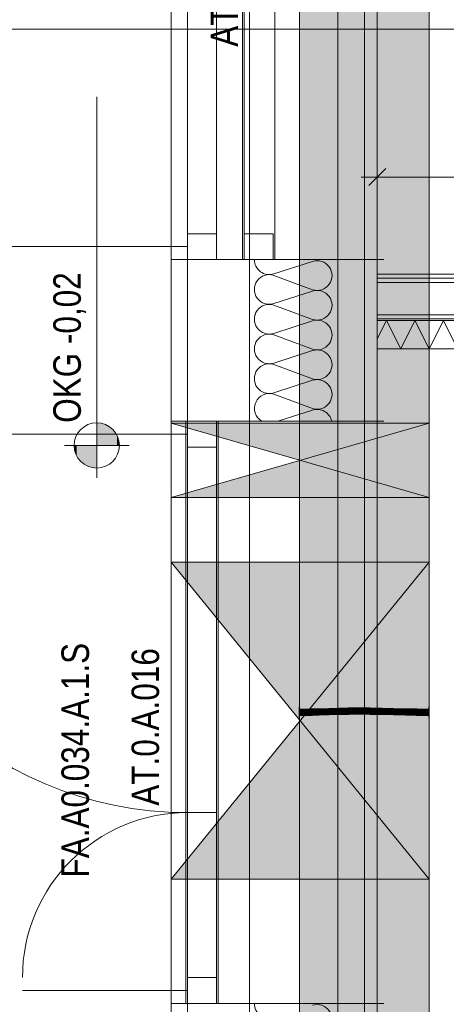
# Model space of a CAD drawing. Extents: x -500 to 300, y 62 to 1162.
# Tile 6 of 90: x -324 to -297, y 297 to 358. Entities that reach past the tile are written whole.
import ezdxf
from ezdxf.lldxf.tags import DXFTag

# ---------------------------------------------------------------- set-up
doc = ezdxf.new("R2010")
doc.units = 0
doc.layers.get('0').update_dxf_attribs({"lineweight": 13})
for name, color, linetype, lineweight, true_color in [('00 -Bauelemente -Dämmung innen', 7, 'Continuous', 9, 0xff7fe6), ('00 -Bauelemente -Gipskarton', 7, 'Continuous', 9, 0xff7fe6), ('00_Beschriftung UZ', 3, 'Continuous', 35, 0x00ff00), ('30 -33 Aussenwände- 7 Fassade_ Elemente', 7, 'Continuous', 9, 0x00aacc), ('30 -34 Innenwände- 11 Durchbruch', 4, 'Continuous', 9, 0x00ffff), ('30 -34 Innenwände- 2 nichttragend', 7, 'Continuous', 18, 0xff7fe6), ('30 -35 Decken- 1 Konstruktion-Träger- Stahlbeton', 7, 'Continuous', 13, 0x33aa00), ('70 -72 Beschriftung- 1 Beschriftung allgemein', 7, 'Continuous', 9, 0xff6633), ('70 -75 Raumstempel-2 Verweislinie', 7, 'Continuous', 9, 0xff6600), ('70 -76 Bemaßung- 2 Allgemein', 9, 'Continuous', 5, 0x808080), ('E_Leerrohr 20', 7, 'Continuous', 13, 0xcc0099), ('E_Leerrohr 20-Shading', 7, 'Continuous', 13, 0xcc0099), ('iwb_Schraffur_Unterzug', 7, 'Continuous', 5, 0xffffcc)]:
    doc.layers.add(name, color=color, linetype=linetype, lineweight=lineweight, true_color=true_color)
doc.layers.add('70 -71 Achsen- 1 Gebäudeachsen', color=7, linetype='STRICHPUNKT2-A06G93K98I', lineweight=18)
doc.layers.add('70 -72 Beschriftung- 5 Höhenkoten', color=7, linetype='Continuous', lineweight=15)
doc.styles.get("Standard").update_dxf_attribs({"font": 'ARIALN.TTF'})
tags = doc.linetypes.add('fein_strichliert-A06G93KA8I', pattern=[4, 1, -2, 1]).pattern_tags.tags
tags[8:9] = [DXFTag(74, 4), DXFTag(75, 0), DXFTag(340, '0'), DXFTag(46, 0.0), DXFTag(50, 0.0), DXFTag(44, 0.0), DXFTag(45, 0.0)]
tags[6:7] = [DXFTag(74, 4), DXFTag(75, 0), DXFTag(340, '0'), DXFTag(46, 0.0), DXFTag(50, 0.0), DXFTag(44, 0.0), DXFTag(45, 0.0)]
tags[4:5] = [DXFTag(74, 4), DXFTag(75, 0), DXFTag(340, '0'), DXFTag(46, 0.0), DXFTag(50, 0.0), DXFTag(44, 0.0), DXFTag(45, 0.0)]
tags = doc.linetypes.add('STRICHPUNKT2', pattern=[12.7, 6.35, -3.175, 0, -3.175]).pattern_tags.tags
tags[10:11] = [DXFTag(74, 4), DXFTag(75, 0), DXFTag(340, '0'), DXFTag(46, 0.0), DXFTag(50, 0.0), DXFTag(44, 0.0), DXFTag(45, 0.0)]
tags[8:9] = [DXFTag(74, 4), DXFTag(75, 0), DXFTag(340, '0'), DXFTag(46, 0.0), DXFTag(50, 0.0), DXFTag(44, 0.0), DXFTag(45, 0.0)]
tags[6:7] = [DXFTag(74, 4), DXFTag(75, 0), DXFTag(340, '0'), DXFTag(46, 0.0), DXFTag(50, 0.0), DXFTag(44, 0.0), DXFTag(45, 0.0)]
tags[4:5] = [DXFTag(74, 4), DXFTag(75, 0), DXFTag(340, '0'), DXFTag(46, 0.0), DXFTag(50, 0.0), DXFTag(44, 0.0), DXFTag(45, 0.0)]
tags = doc.linetypes.add('STRICHPUNKT2-A06G93K98I', pattern=[12.7, 6.35, -3.175, 0, -3.175]).pattern_tags.tags
tags[10:11] = [DXFTag(74, 4), DXFTag(75, 0), DXFTag(340, '0'), DXFTag(46, 0.0), DXFTag(50, 0.0), DXFTag(44, 0.0), DXFTag(45, 0.0)]
tags[8:9] = [DXFTag(74, 4), DXFTag(75, 0), DXFTag(340, '0'), DXFTag(46, 0.0), DXFTag(50, 0.0), DXFTag(44, 0.0), DXFTag(45, 0.0)]
tags[6:7] = [DXFTag(74, 4), DXFTag(75, 0), DXFTag(340, '0'), DXFTag(46, 0.0), DXFTag(50, 0.0), DXFTag(44, 0.0), DXFTag(45, 0.0)]
tags[4:5] = [DXFTag(74, 4), DXFTag(75, 0), DXFTag(340, '0'), DXFTag(46, 0.0), DXFTag(50, 0.0), DXFTag(44, 0.0), DXFTag(45, 0.0)]

# ---------------------------------------------------------------- blocks, each defined once
blk = doc.blocks.new('Shading-A06G93HR8I', base_point=(-305.523, 314.949))
at = {"layer": 'E_Leerrohr 20-Shading', "color": 213, "true_color": 0xd67fc0}
for points in [[(-306.311, 315.061), (-306.311, 315.283), (-306.323, 315.061), (-306.323, 315.283)], [(-306.323, 315.045), (-306.311, 315.045), (-306.323, 315.061), (-306.311, 315.061)], [(-306.323, 314.953), (-306.311, 314.953), (-306.323, 315.045), (-306.311, 315.045)], [(-306.311, 314.732), (-306.311, 314.953), (-306.323, 314.732), (-306.323, 314.953)], [(-306.311, 314.953), (-305.523, 314.955), (-306.311, 315.153), (-305.523, 315.153)], [(-306.311, 314.953), (-305.523, 314.953), (-305.523, 314.955)], [(-305.523, 314.949), (-306.311, 314.953), (-305.699, 314.762), (-306.311, 314.753)], [(-305.523, 314.949), (-305.523, 314.953), (-306.311, 314.953)], [(-305.523, 314.949), (-305.699, 314.762), (-305.523, 314.769)], [(-306.323, 314.623), (-306.311, 314.623), (-306.323, 314.732), (-306.311, 314.732)], [(-306.311, 314.753), (-305.523, 314.753), (-305.523, 314.765)], [(-305.699, 314.762), (-305.523, 314.765), (-305.523, 314.769)]]:
    blk.add_solid(points, dxfattribs=at)
blk = doc.blocks.new('Shading-A06G93HT8I', base_point=(-299.099, 315.01))
at = {"layer": 'E_Leerrohr 20-Shading', "color": 213, "true_color": 0xd67fc0}
for points in [[(-299.099, 315.01), (-298.311, 315.153), (-299.099, 315.153)], [(-299.099, 315.01), (-298.818, 315.012), (-298.311, 315.153), (-298.311, 315.022)], [(-299.099, 314.997), (-298.311, 315.002), (-299.099, 315.01), (-298.311, 315.016)], [(-298.311, 314.974), (-298.311, 315.002), (-299.099, 314.972), (-299.099, 314.997)], [(-298.889, 314.954), (-298.311, 314.974), (-299.099, 314.956), (-299.099, 314.972)], [(-298.915, 314.953), (-298.889, 314.954), (-299.099, 314.955), (-299.099, 314.956)], [(-299.099, 314.955), (-299.099, 314.953), (-298.915, 314.953)], [(-298.311, 314.904), (-298.311, 314.953), (-299.099, 314.95), (-298.915, 314.953)], [(-298.915, 314.953), (-299.099, 314.953), (-299.099, 314.95)], [(-298.311, 314.904), (-299.099, 314.95), (-299.099, 314.909)], [(-298.311, 314.904), (-299.099, 314.909), (-298.311, 314.835), (-299.099, 314.848)], [(-298.311, 314.835), (-299.099, 314.848), (-298.311, 314.802), (-299.099, 314.818)], [(-299.099, 314.818), (-299.099, 314.753), (-298.311, 314.802), (-298.311, 314.753)], [(-298.889, 314.954), (-298.915, 314.953), (-298.743, 314.953)], [(-298.311, 314.953), (-298.311, 314.974), (-298.743, 314.953), (-298.889, 314.954)], [(-298.818, 315.012), (-298.311, 315.016), (-298.311, 315.022)], [(-298.299, 315.18), (-298.299, 315.283), (-298.311, 315.18), (-298.311, 315.283)], [(-298.311, 315.108), (-298.299, 315.108), (-298.311, 315.18), (-298.299, 315.18)], [(-298.311, 315.094), (-298.299, 315.094), (-298.311, 315.108), (-298.299, 315.108)], [(-298.299, 315.066), (-298.299, 315.094), (-298.311, 315.066), (-298.311, 315.094)], [(-298.299, 315.045), (-298.299, 315.066), (-298.311, 315.045), (-298.311, 315.066)], [(-298.311, 315.043), (-298.299, 315.043), (-298.311, 315.045), (-298.299, 315.045)], [(-298.299, 315.041), (-298.299, 315.043), (-298.311, 315.041), (-298.311, 315.043)], [(-298.311, 315.041), (-298.311, 314.953), (-298.299, 315.041), (-298.299, 314.953)], [(-298.299, 314.743), (-298.299, 314.953), (-298.311, 314.743), (-298.311, 314.953)], [(-298.299, 314.738), (-298.299, 314.743), (-298.311, 314.738), (-298.311, 314.743)], [(-298.311, 314.682), (-298.299, 314.682), (-298.311, 314.738), (-298.299, 314.738)], [(-298.311, 314.682), (-298.311, 314.623), (-298.299, 314.682), (-298.299, 314.623)]]:
    blk.add_solid(points, dxfattribs=at)
blk = doc.blocks.new('Shading-A06G93HV8I', base_point=(-299.034, 315.053))
at = {"layer": 'E_Leerrohr 20-Shading', "color": 223, "true_color": 0xc67fb4}
for points in [[(-305.704, 315.1), (-305.705, 315.159), (-306.311, 315.095), (-306.311, 315.153)], [(-305.699, 314.759), (-305.7, 314.817), (-306.311, 314.753), (-306.311, 314.812)], [(-305.097, 315.113), (-305.099, 315.172), (-305.704, 315.1), (-305.705, 315.159)], [(-305.089, 314.772), (-305.09, 314.831), (-305.699, 314.759), (-305.7, 314.817)], [(-304.489, 315.131), (-304.491, 315.19), (-305.097, 315.113), (-305.099, 315.172)], [(-304.479, 314.79), (-304.481, 314.848), (-305.089, 314.772), (-305.09, 314.831)], [(-303.88, 315.149), (-303.882, 315.208), (-304.489, 315.131), (-304.491, 315.19)], [(-303.871, 314.808), (-303.873, 314.866), (-304.479, 314.79), (-304.481, 314.848)], [(-303.271, 315.164), (-303.272, 315.223), (-303.88, 315.149), (-303.882, 315.208)], [(-303.264, 314.823), (-303.265, 314.881), (-303.871, 314.808), (-303.873, 314.866)], [(-302.66, 315.172), (-302.66, 315.23), (-303.271, 315.164), (-303.272, 315.223)], [(-303.264, 314.823), (-302.659, 314.83), (-303.265, 314.881), (-302.659, 314.887)], [(-302.66, 315.172), (-302.465, 315.171), (-302.66, 315.23), (-302.466, 315.23)], [(-302.659, 314.889), (-302.659, 314.887), (-302.464, 314.887), (-302.474, 314.884)], [(-302.462, 314.888), (-302.659, 314.889), (-302.464, 314.887)], [(-302.659, 314.887), (-302.659, 314.83), (-302.474, 314.884)], [(-302.461, 314.884), (-302.474, 314.884), (-302.461, 314.83), (-302.659, 314.83)], [(-302.474, 314.884), (-302.299, 314.883), (-302.464, 314.887), (-302.299, 314.883)], [(-302.466, 315.23), (-302.465, 315.192), (-301.933, 315.227), (-301.933, 315.188)], [(-302.465, 315.192), (-302.465, 315.171), (-301.933, 315.188), (-301.933, 315.169)], [(-302.083, 314.884), (-302.462, 314.888), (-302.464, 314.887)], [(-302.464, 314.887), (-302.299, 314.883), (-302.299, 314.886)], [(-301.936, 314.883), (-301.936, 314.886), (-302.462, 314.888)], [(-301.937, 314.878), (-302.461, 314.884), (-301.937, 314.827), (-302.461, 314.83)], [(-302.299, 314.883), (-302.083, 314.884), (-302.299, 314.886)], [(-302.299, 314.883), (-302.226, 314.882), (-302.083, 314.884), (-301.936, 314.883)], [(-302.299, 314.883), (-302.226, 314.882), (-302.299, 314.883)], [(-301.936, 314.883), (-302.226, 314.882), (-301.937, 314.88)], [(-302.226, 314.882), (-301.937, 314.878), (-301.937, 314.88)], [(-301.213, 314.863), (-301.936, 314.883), (-301.609, 314.869), (-301.937, 314.88)], [(-301.937, 314.88), (-301.937, 314.878), (-301.609, 314.869)], [(-301.609, 314.869), (-301.937, 314.878), (-301.215, 314.814), (-301.937, 314.827)], [(-301.936, 314.883), (-301.213, 314.863), (-301.936, 314.886), (-301.213, 314.87)], [(-301.213, 314.87), (-301.213, 314.872), (-301.936, 314.886)], [(-301.207, 315.164), (-301.206, 315.214), (-301.933, 315.188), (-301.933, 315.227)], [(-301.933, 315.169), (-301.207, 315.155), (-301.933, 315.188), (-301.207, 315.164)], [(-301.609, 314.869), (-301.215, 314.814), (-301.214, 314.856)], [(-301.214, 314.858), (-301.609, 314.869), (-301.214, 314.856)], [(-301.213, 314.863), (-301.609, 314.869), (-301.214, 314.858)], [(-301.214, 314.856), (-301.215, 314.814), (-300.92, 314.843)], [(-300.751, 314.802), (-300.75, 314.836), (-301.215, 314.814), (-300.92, 314.843)], [(-300.85, 314.85), (-301.213, 314.863), (-300.895, 314.846), (-301.214, 314.858)], [(-300.895, 314.846), (-301.214, 314.858), (-300.92, 314.843), (-301.214, 314.856)], [(-300.783, 314.857), (-300.756, 314.86), (-301.213, 314.87), (-301.213, 314.872)], [(-300.756, 314.86), (-300.751, 314.86), (-301.213, 314.872)], [(-301.213, 314.87), (-301.213, 314.863), (-300.783, 314.857), (-300.85, 314.85)], [(-301.206, 315.214), (-301.207, 315.164), (-300.748, 315.202), (-300.749, 315.144)], [(-301.207, 315.164), (-301.207, 315.155), (-300.749, 315.144), (-300.749, 315.143)], [(-300.75, 314.836), (-300.75, 314.84), (-300.92, 314.843), (-300.895, 314.846)], [(-300.49, 314.837), (-300.85, 314.85), (-300.49, 314.831), (-300.895, 314.846)], [(-300.783, 314.857), (-300.85, 314.85), (-300.489, 314.848), (-300.49, 314.837)], [(-300.489, 314.848), (-300.756, 314.86), (-300.783, 314.857)], [(-300.489, 314.848), (-300.489, 314.851), (-300.756, 314.86), (-300.622, 314.856)], [(-300.622, 314.856), (-300.751, 314.86), (-300.756, 314.86)], [(-300.489, 314.851), (-300.489, 314.853), (-300.751, 314.86)], [(-300.491, 314.795), (-300.49, 314.824), (-300.751, 314.802), (-300.75, 314.836)], [(-300.49, 314.824), (-300.49, 314.831), (-300.75, 314.836), (-300.75, 314.84)], [(-300.749, 315.143), (-300.482, 315.136), (-300.748, 315.202), (-300.48, 315.195)], [(-300.49, 314.824), (-300.491, 314.795), (-299.765, 314.79), (-299.765, 314.775)], [(-300.489, 314.848), (-300.49, 314.837), (-299.764, 314.825), (-299.764, 314.81)], [(-299.764, 314.81), (-300.49, 314.837), (-299.765, 314.802), (-300.49, 314.831)], [(-299.765, 314.802), (-300.49, 314.831), (-299.765, 314.79), (-300.49, 314.824)], [(-299.764, 314.826), (-299.764, 314.834), (-300.489, 314.851), (-300.489, 314.853)], [(-299.764, 314.826), (-300.489, 314.851), (-299.764, 314.825), (-300.489, 314.848)], [(-299.757, 315.116), (-299.756, 315.175), (-300.482, 315.136), (-300.48, 315.195)], [(-299.038, 314.788), (-299.764, 314.81), (-299.038, 314.779), (-299.765, 314.802)], [(-299.038, 314.779), (-299.765, 314.802), (-299.039, 314.764), (-299.765, 314.79)], [(-299.038, 314.806), (-299.038, 314.818), (-299.764, 314.826), (-299.764, 314.834)], [(-299.174, 314.81), (-299.764, 314.826), (-299.764, 314.825)], [(-299.038, 314.806), (-299.174, 314.81), (-299.764, 314.81), (-299.764, 314.825)], [(-299.038, 314.806), (-299.764, 314.81), (-299.038, 314.788)], [(-299.034, 315.101), (-299.033, 315.16), (-299.757, 315.116), (-299.756, 315.175)], [(-298.311, 314.798), (-298.311, 314.812), (-299.038, 314.806), (-299.038, 314.818)], [(-299.038, 314.806), (-299.038, 314.788), (-298.311, 314.798), (-298.311, 314.777)], [(-298.311, 315.095), (-298.311, 315.153), (-299.034, 315.101), (-299.033, 315.16)], [(-299.765, 314.79), (-299.765, 314.775), (-299.039, 314.764), (-299.039, 314.76)], [(-298.311, 314.768), (-299.038, 314.779), (-298.311, 314.753), (-299.039, 314.764)], [(-299.039, 314.764), (-299.039, 314.76), (-298.311, 314.753)], [(-298.311, 314.777), (-299.038, 314.788), (-298.311, 314.768), (-299.038, 314.779)]]:
    blk.add_solid(points, dxfattribs=at)
at = {"layer": 'E_Leerrohr 20-Shading', "color": 231, "true_color": 0xe17fc9}
for points in [[(-305.702, 314.959), (-305.704, 315.1), (-306.311, 314.953), (-306.311, 315.095)], [(-305.7, 314.817), (-305.702, 314.959), (-306.311, 314.812), (-306.311, 314.953)], [(-305.097, 315.104), (-305.097, 315.113), (-305.704, 315.1)], [(-305.702, 314.959), (-305.094, 314.972), (-305.704, 315.1), (-305.097, 315.104)], [(-305.09, 314.831), (-305.094, 314.972), (-305.7, 314.817), (-305.702, 314.959)], [(-304.489, 315.126), (-304.489, 315.131), (-305.097, 315.113)], [(-305.097, 315.104), (-304.488, 315.106), (-305.097, 315.113), (-304.489, 315.126)], [(-305.094, 314.972), (-304.485, 314.99), (-305.097, 315.104), (-304.488, 315.106)], [(-304.481, 314.848), (-304.485, 314.99), (-305.09, 314.831), (-305.094, 314.972)], [(-303.88, 315.138), (-303.88, 315.149), (-304.489, 315.126), (-304.489, 315.131)], [(-304.488, 315.106), (-303.879, 315.109), (-304.489, 315.126), (-303.88, 315.138)], [(-304.485, 314.99), (-303.877, 315.008), (-304.488, 315.106), (-303.879, 315.109)], [(-303.873, 314.866), (-303.877, 315.008), (-304.481, 314.848), (-304.485, 314.99)], [(-303.27, 315.151), (-303.271, 315.164), (-303.88, 315.138), (-303.88, 315.149)], [(-303.88, 315.138), (-303.88, 315.137), (-303.27, 315.151), (-303.27, 315.126)], [(-303.88, 315.137), (-303.879, 315.109), (-303.27, 315.126), (-303.27, 315.112)], [(-303.877, 315.008), (-303.268, 315.023), (-303.879, 315.109), (-303.27, 315.112)], [(-303.265, 314.881), (-303.268, 315.023), (-303.873, 314.866), (-303.877, 315.008)], [(-302.66, 315.166), (-302.66, 315.172), (-303.27, 315.151), (-303.271, 315.164)], [(-303.27, 315.151), (-303.27, 315.126), (-302.66, 315.166), (-302.66, 315.121)], [(-303.27, 315.126), (-303.27, 315.112), (-302.66, 315.121), (-302.66, 315.117)], [(-303.268, 315.024), (-302.66, 315.036), (-303.27, 315.112), (-302.66, 315.117)], [(-303.268, 315.023), (-302.66, 315.03), (-303.268, 315.024), (-302.66, 315.036)], [(-302.659, 314.899), (-302.66, 315.03), (-303.266, 314.905), (-303.268, 315.023)], [(-303.265, 314.881), (-302.659, 314.889), (-303.266, 314.905), (-302.659, 314.899)], [(-302.465, 315.171), (-302.66, 315.172), (-302.66, 315.166)], [(-302.175, 315.123), (-301.933, 315.169), (-302.66, 315.166), (-302.465, 315.171)], [(-302.206, 315.122), (-302.175, 315.123), (-302.66, 315.121), (-302.66, 315.166)], [(-302.66, 315.117), (-302.206, 315.122), (-302.66, 315.121)], [(-302.464, 315.119), (-302.66, 315.117), (-302.626, 315.037), (-302.66, 315.036)], [(-301.935, 315.034), (-302.626, 315.037), (-302.086, 315.033), (-302.66, 315.03)], [(-302.66, 315.036), (-302.66, 315.03), (-302.626, 315.037)], [(-302.66, 315.03), (-302.463, 315.03), (-302.086, 315.033)], [(-302.66, 315.03), (-302.659, 314.899), (-302.463, 315.03), (-302.462, 314.9)], [(-302.659, 314.899), (-302.659, 314.889), (-302.462, 314.9), (-302.462, 314.888)], [(-302.464, 315.119), (-302.626, 315.037), (-302.464, 315.068)], [(-302.626, 315.037), (-302.464, 315.039), (-302.464, 315.068)], [(-302.626, 315.037), (-301.935, 315.034), (-301.935, 315.045)], [(-302.464, 315.039), (-301.935, 315.045), (-302.175, 315.123), (-301.934, 315.125)], [(-302.464, 315.039), (-302.175, 315.123), (-302.464, 315.068)], [(-302.175, 315.123), (-302.464, 315.119), (-302.464, 315.068)], [(-302.463, 315.03), (-301.935, 315.027), (-301.935, 315.034)], [(-302.463, 315.03), (-302.462, 314.9), (-301.935, 315.027), (-301.936, 314.901)], [(-302.462, 314.9), (-302.462, 314.888), (-301.936, 314.901), (-301.936, 314.886)], [(-301.934, 315.125), (-301.933, 315.169), (-302.175, 315.123)], [(-301.936, 314.901), (-301.212, 314.911), (-301.935, 315.024), (-301.21, 315.01)], [(-301.936, 314.886), (-301.213, 314.872), (-301.936, 314.901), (-301.212, 314.911)], [(-301.934, 315.123), (-301.935, 315.045), (-301.207, 315.133), (-301.209, 315.049)], [(-301.935, 315.034), (-301.21, 315.035), (-301.935, 315.045), (-301.209, 315.049)], [(-301.935, 315.034), (-301.935, 315.027), (-301.21, 315.035), (-301.21, 315.019)], [(-301.935, 315.027), (-301.21, 315.014), (-301.21, 315.019)], [(-301.21, 315.01), (-301.21, 315.014), (-301.935, 315.024), (-301.935, 315.027)], [(-301.207, 315.136), (-301.207, 315.155), (-301.934, 315.125), (-301.933, 315.169)], [(-301.934, 315.125), (-301.934, 315.123), (-301.207, 315.136), (-301.207, 315.133)], [(-301.212, 314.911), (-301.213, 314.872), (-300.75, 314.919), (-300.751, 314.86)], [(-301.21, 315.01), (-301.212, 314.911), (-300.749, 314.999), (-300.75, 314.919)], [(-301.209, 315.049), (-301.21, 315.035), (-300.998, 315.049), (-301.083, 315.035)], [(-301.083, 315.035), (-301.21, 315.035), (-301.182, 315.019), (-301.21, 315.019)], [(-301.21, 315.019), (-301.21, 315.014), (-301.182, 315.019)], [(-300.485, 314.999), (-300.677, 315.011), (-301.21, 315.014), (-301.182, 315.019)], [(-300.622, 315.001), (-300.485, 314.999), (-301.21, 315.014)], [(-300.749, 315.002), (-301.21, 315.014), (-300.749, 314.999), (-301.21, 315.01)], [(-300.749, 315.002), (-300.622, 315.001), (-301.21, 315.014)], [(-301.209, 315.049), (-300.998, 315.049), (-301.207, 315.133), (-301.2, 315.133)], [(-300.749, 315.143), (-301.207, 315.155), (-301.207, 315.136)], [(-301.207, 315.136), (-301.2, 315.133), (-300.749, 315.143), (-300.708, 315.142)], [(-301.2, 315.133), (-301.207, 315.136), (-301.207, 315.133)], [(-300.749, 315.141), (-301.2, 315.133), (-300.749, 315.091), (-300.998, 315.049)], [(-300.677, 315.011), (-301.083, 315.035), (-301.182, 315.019)], [(-300.484, 315.034), (-300.484, 315.05), (-301.083, 315.035), (-300.998, 315.049)], [(-300.484, 315.034), (-301.083, 315.035), (-300.485, 315.008), (-300.677, 315.011)], [(-300.998, 315.049), (-300.749, 315.05), (-300.749, 315.091)], [(-300.751, 314.86), (-300.489, 314.853), (-300.749, 315.002), (-300.485, 314.995)], [(-300.708, 315.142), (-300.749, 315.141), (-300.482, 315.136), (-300.749, 315.091)], [(-300.749, 315.05), (-300.484, 315.05), (-300.749, 315.091), (-300.482, 315.136)], [(-300.749, 315.002), (-300.485, 314.995), (-300.485, 314.999)], [(-300.677, 315.011), (-300.485, 314.999), (-300.485, 315.008)], [(-299.764, 314.834), (-299.761, 314.975), (-300.489, 314.853), (-300.485, 314.995)], [(-300.484, 315.034), (-300.485, 315.008), (-299.759, 315.032), (-299.76, 314.996)], [(-300.485, 315.008), (-300.485, 314.999), (-299.76, 314.996), (-299.76, 314.993)], [(-300.485, 314.995), (-299.761, 314.975), (-300.485, 314.999), (-299.76, 314.993)], [(-299.759, 315.051), (-299.757, 315.116), (-300.484, 315.05), (-300.482, 315.136)], [(-300.484, 315.034), (-299.759, 315.032), (-300.484, 315.05), (-299.759, 315.051)], [(-299.764, 314.834), (-299.038, 314.818), (-299.761, 314.938), (-299.036, 314.949)], [(-299.761, 314.975), (-299.036, 314.96), (-299.76, 314.993), (-299.035, 314.988)], [(-299.036, 314.949), (-299.036, 314.96), (-299.761, 314.938), (-299.761, 314.975)], [(-299.759, 315.032), (-299.76, 314.996), (-299.035, 314.988), (-299.174, 314.989)], [(-299.76, 314.996), (-299.76, 314.993), (-299.174, 314.989)], [(-299.759, 315.051), (-299.636, 315.114), (-299.757, 315.116)], [(-299.759, 315.051), (-299.034, 315.053), (-299.636, 315.114), (-299.034, 315.097)], [(-299.759, 315.032), (-299.035, 315.032), (-299.759, 315.051), (-299.034, 315.053)], [(-299.759, 315.032), (-299.035, 314.988), (-299.035, 315.032)], [(-299.034, 315.097), (-299.034, 315.101), (-299.636, 315.114)], [(-299.038, 314.818), (-298.311, 314.812), (-299.036, 314.949), (-298.311, 314.953)], [(-299.036, 314.96), (-298.311, 314.953), (-299.035, 314.988), (-298.311, 314.988)], [(-298.311, 314.953), (-299.036, 314.96), (-299.036, 314.955)], [(-299.036, 314.949), (-298.311, 314.953), (-299.036, 314.955)], [(-299.035, 315.032), (-298.311, 315.037), (-299.034, 315.053), (-298.311, 315.061)], [(-299.035, 314.988), (-298.311, 314.988), (-299.035, 315.032), (-298.311, 315.037)], [(-299.034, 315.097), (-298.311, 315.076), (-299.034, 315.101), (-298.311, 315.084)], [(-298.311, 315.084), (-298.311, 315.095), (-299.034, 315.101)], [(-299.034, 315.053), (-298.311, 315.061), (-299.034, 315.097), (-298.311, 315.076)]]:
    blk.add_solid(points, dxfattribs=at)
blk = doc.blocks.new('Referenz-A06G93KB8I')
at = {"layer": '00 -Bauelemente -Dämmung innen', "color": 0, "linetype": 'Continuous', "lineweight": -2, "ltscale": 0.13}
for p, q in [((-207.609, 341.543), (-301.499, 341.543)), ((-209.609, 339.543), (-301.499, 339.543))]:
    blk.add_line(p, q, dxfattribs=at)
at = {"layer": '00 -Bauelemente -Gipskarton', "color": 0, "linetype": 'Continuous', "lineweight": -2, "ltscale": 0.13}
for p, q in [((-207.099, 342.053), (-301.499, 342.053)), ((-207.349, 341.803), (-301.499, 341.803)), ((-207.609, 341.543), (-301.499, 341.543)), ((-209.609, 339.543), (-301.499, 339.543)), ((-209.859, 339.293), (-301.499, 339.293))]:
    blk.add_line(p, q, dxfattribs=at)
at = {"layer": '30 -33 Aussenwände- 7 Fassade_ Elemente', "color": 0, "linetype": 'Continuous', "lineweight": -2, "ltscale": 0.13}
for p, q in [((-309.399, 384.453), (-309.399, 219.453)), ((-314.239, 220.853), (-314.239, 383.053)), ((-313.239, 379.453), (-313.239, 224.453)), ((-309.399, 224.453), (-309.399, 379.453)), ((-303.939, 223.953), (-303.939, 379.953)), ((-301.499, 379.953), (-301.499, 223.953)), ((-313.239, 378.953), (-313.239, 342.953)), ((-311.439, 342.953), (-311.439, 378.953)), ((-314.239, 343.753), (-314.239, 367.153)), ((-313.239, 344.553), (-313.239, 367.153)), ((-313.239, 367.153), (-313.239, 343.753)), ((-311.439, 367.153), (-311.439, 344.553)), ((-311.439, 344.553), (-313.239, 344.553)), ((-311.439, 344.553), (-313.239, 344.553)), ((-313.239, 344.553), (-313.239, 342.953)), ((-311.439, 342.953), (-311.439, 344.553)), ((-309.739, 342.953), (-309.739, 344.553)), ((-309.739, 344.553), (-307.939, 344.553)), ((-307.939, 344.553), (-307.939, 342.953)), ((-313.239, 343.753), (-314.239, 343.753)), ((-301.099, 342.953), (-314.239, 342.953)), ((-313.239, 342.953), (-311.439, 342.953)), ((-307.939, 342.953), (-309.739, 342.953)), ((-307.899, 342.066), (-305.499, 342.838)), ((-305.499, 341.089), (-307.899, 341.976)), ((-307.899, 340.228), (-305.499, 340.999)), ((-305.499, 339.251), (-307.899, 340.138)), ((-307.899, 338.389), (-305.499, 339.161)), ((-305.499, 337.412), (-307.899, 338.299)), ((-307.899, 336.551), (-305.499, 337.322)), ((-305.499, 335.574), (-307.899, 336.461)), ((-307.899, 334.712), (-305.499, 335.484)), ((-305.499, 333.735), (-307.899, 334.622)), ((-307.651, 332.953), (-305.499, 333.645)), ((-301.099, 332.953), (-314.239, 332.953)), ((-313.239, 296.953), (-313.239, 332.953)), ((-313.239, 331.353), (-313.239, 332.953)), ((-313.239, 332.953), (-311.439, 332.953)), ((-313.239, 332.953), (-311.439, 332.953)), ((-313.239, 331.353), (-313.239, 332.953)), ((-311.439, 332.953), (-311.439, 331.353)), ((-311.439, 332.953), (-311.439, 296.953)), ((-311.439, 332.953), (-311.439, 331.353)), ((-314.239, 332.153), (-314.239, 308.753)), ((-313.239, 332.153), (-314.239, 332.153)), ((-313.239, 308.753), (-313.239, 332.153)), ((-311.439, 331.353), (-313.239, 331.353)), ((-313.239, 331.353), (-313.239, 308.753)), ((-311.439, 331.353), (-313.239, 331.353)), ((-311.439, 308.753), (-311.439, 331.353)), ((-313.239, 308.753), (-314.239, 308.753)), ((-314.239, 308.753), (-314.239, 297.753)), ((-311.439, 308.753), (-313.239, 308.753)), ((-313.239, 297.753), (-313.239, 308.753)), ((-313.239, 308.753), (-313.239, 298.553)), ((-311.439, 298.553), (-311.439, 308.753)), ((-313.239, 296.953), (-313.239, 298.553)), ((-313.239, 298.553), (-311.439, 298.553)), ((-313.239, 296.953), (-313.239, 298.553)), ((-313.239, 298.553), (-311.439, 298.553)), ((-311.439, 298.553), (-311.439, 296.953)), ((-311.439, 298.553), (-311.439, 296.953)), ((-314.239, 297.753), (-313.239, 297.753)), ((-314.239, 296.953), (-301.099, 296.953)), ((-311.439, 296.953), (-313.239, 296.953)), ((-311.439, 296.953), (-313.239, 296.953))]:
    blk.add_line(p, q, dxfattribs=at)
at = {"layer": '30 -33 Aussenwände- 7 Fassade_ Elemente', "color": 0, "linetype": 'fein_strichliert-A06G93KA8I', "lineweight": -2, "ltscale": 0.13}
for p, q in [((-314.239, 342.953), (-314.239, 378.953)), ((-309.839, 378.953), (-309.839, 342.953)), ((-307.839, 378.953), (-307.839, 342.953)), ((-309.739, 344.553), (-309.739, 368.553)), ((-335.839, 343.753), (-313.239, 343.753)), ((-314.239, 296.953), (-314.239, 332.953)), ((-313.339, 332.953), (-313.339, 296.953)), ((-311.339, 332.953), (-311.339, 296.953)), ((-335.839, 332.153), (-313.239, 332.153)), ((-313.239, 331.353), (-313.239, 307.353)), ((-313.239, 298.553), (-313.239, 307.353)), ((-323.439, 297.753), (-313.239, 297.753))]:
    blk.add_line(p, q, dxfattribs=at)
for centre, major_axis in [((-313.239, 344.553), (0, 22.6)), ((-313.239, 331.353), (-22.6, 0)), ((-313.239, 298.553), (0, 10.2))]:
    blk.add_ellipse(centre, major_axis=major_axis, ratio=1, start_param=0, end_param=1.570796, dxfattribs=at)
at = {"layer": '30 -33 Aussenwände- 7 Fassade_ Elemente', "color": 0, "linetype": 'Continuous', "lineweight": -2, "ltscale": 0.13}
for centre, major_axis, end_param in [((-308.18, 342.941), (-0.918, 0.013), 1.896254), ((-305.217, 341.963), (-0.282, -0.874), 3.765224), ((-308.18, 341.102), (0.282, 0.874), 3.764652), ((-305.217, 340.125), (-0.282, -0.874), 3.765224), ((-308.18, 339.264), (0.282, 0.874), 3.764652), ((-308.18, 339.264), (-0.744, 0.539), 1.254884), ((-308.18, 339.264), (0.282, 0.874), 1.254884), ((-305.217, 338.286), (0.744, 0.539), 1.255075), ((-305.217, 338.286), (-0.282, -0.874), 3.765224), ((-308.18, 339.264), (-0.744, -0.539), 1.254884), ((-305.217, 338.286), (0.744, -0.539), 1.255075), ((-308.18, 337.425), (0.282, 0.874), 3.764652), ((-308.18, 337.425), (-0.744, 0.539), 1.254884), ((-308.18, 337.425), (0.282, 0.874), 1.254884), ((-305.217, 338.286), (-0.282, -0.874), 1.255075), ((-305.217, 336.448), (0.744, 0.539), 1.255075), ((-305.217, 336.448), (-0.282, -0.874), 3.765224), ((-308.18, 337.425), (-0.744, -0.539), 1.254884), ((-305.217, 336.448), (0.744, -0.539), 1.255075), ((-308.18, 335.587), (-0.744, 0.539), 1.254884), ((-308.18, 335.587), (0.282, 0.874), 1.254884), ((-305.217, 336.448), (-0.282, -0.874), 1.255075), ((-305.217, 334.609), (0.744, 0.539), 1.255075), ((-308.18, 335.587), (-0.744, -0.539), 1.254884), ((-305.217, 334.609), (0.744, -0.539), 1.255075), ((-308.18, 333.748), (0.282, 0.874), 1.463833), ((-308.18, 333.748), (-0.839, 0.373), 1.463833), ((-305.217, 334.609), (-0.282, -0.874), 1.255075), ((-305.217, 332.771), (0.9, 0.183), 1.682444), ((-308.18, 296.941), (-0.918, 0.013), 1.896254), ((-305.217, 295.963), (-0.282, -0.874), 3.765224)]:
    blk.add_ellipse(centre, major_axis=major_axis, ratio=1, start_param=0, end_param=end_param, dxfattribs=at)
at = {"layer": '30 -34 Innenwände- 11 Durchbruch', "color": 0, "linetype": 'Continuous', "lineweight": -2, "ltscale": 0.13}
for p, q in [((-314.239, 332.833), (-298.299, 332.833)), ((-298.299, 332.833), (-314.239, 328.233)), ((-298.299, 328.233), (-314.239, 332.833)), ((-314.239, 328.233), (-314.239, 332.833)), ((-314.239, 332.833), (-298.299, 328.233)), ((-298.299, 332.833), (-314.239, 328.233)), ((-298.299, 328.233), (-298.299, 332.833)), ((-314.239, 328.233), (-298.299, 328.233)), ((-314.239, 324.233), (-298.299, 324.233)), ((-298.299, 324.233), (-314.239, 304.633)), ((-298.299, 304.633), (-314.239, 324.233)), ((-314.239, 304.633), (-314.239, 324.233)), ((-314.239, 324.233), (-298.299, 304.633)), ((-298.299, 324.233), (-314.239, 304.633)), ((-298.299, 304.633), (-298.299, 324.233)), ((-314.239, 304.633), (-298.299, 304.633))]:
    blk.add_line(p, q, dxfattribs=at)
at = {"layer": '30 -34 Innenwände- 11 Durchbruch', "color": 0, "lineweight": -2}
for points in [[(-306.269, 330.533), (-314.239, 332.833), (-306.269, 332.833)], [(-306.269, 330.533), (-306.269, 332.833), (-298.299, 332.833)], [(-306.269, 328.233), (-314.239, 328.233), (-306.269, 330.533)], [(-306.269, 328.233), (-306.269, 330.533), (-298.299, 328.233)], [(-306.269, 314.433), (-314.239, 324.233), (-306.269, 324.233)], [(-306.269, 314.433), (-306.269, 324.233), (-298.299, 324.233)], [(-306.269, 304.633), (-314.239, 304.633), (-306.269, 314.433)], [(-306.269, 304.633), (-306.269, 314.433), (-298.299, 304.633)]]:
    blk.add_solid(points, dxfattribs=at)
at = {"layer": '30 -34 Innenwände- 2 nichttragend', "color": 0, "linetype": 'Continuous', "lineweight": -2, "ltscale": 0.13}
for p, q in [((-207.099, 342.053), (-301.499, 342.053)), ((-209.859, 339.293), (-301.499, 339.293)), ((-209.959, 339.193), (-301.499, 339.193)), ((-211.719, 337.433), (-301.499, 337.433))]:
    blk.add_line(p, q, dxfattribs=at)
at = {"layer": '30 -35 Decken- 1 Konstruktion-Träger- Stahlbeton', "color": 0, "linetype": 'fein_strichliert-A06G93KA8I', "lineweight": -2, "ltscale": 0.13}
for p, q in [((-306.299, 380.453), (-306.299, 223.453)), ((-298.299, 380.453), (-298.299, 223.453))]:
    blk.add_line(p, q, dxfattribs=at)
at = {"layer": '70 -71 Achsen- 1 Gebäudeachsen', "color": 0, "linetype": 'STRICHPUNKT2-A06G93K98I', "lineweight": -2, "ltscale": 0.13}
blk.add_line((-302.299, 1084.393), (-302.299, 84.953), dxfattribs=at)
at = {"layer": '70 -71 Achsen- 1 Gebäudeachsen', "color": 0, "linetype": 'Continuous', "lineweight": -2, "ltscale": 0.13}
for p, q in [((-300.929, 339.193), (-301.499, 338.056)), ((-300.051, 337.433), (-300.929, 339.193)), ((-299.169, 339.193), (-300.051, 337.433)), ((-298.291, 337.433), (-299.169, 339.193)), ((-297.409, 339.193), (-298.291, 337.433)), ((-296.531, 337.433), (-297.409, 339.193))]:
    blk.add_line(p, q, dxfattribs=at)
at = {"layer": '70 -72 Beschriftung- 5 Höhenkoten', "color": 0, "linetype": 'Continuous', "lineweight": -2, "ltscale": 0.13}
for p, q in [((-318.846, 329.456), (-318.846, 353.009)), ((-318.846, 331.456), (-318.846, 332.856)), ((-318.846, 332.856), (-318.846, 331.456)), ((-316.846, 331.456), (-320.846, 331.456)), ((-320.246, 331.456), (-318.846, 331.456)), ((-318.846, 331.456), (-320.246, 331.456)), ((-317.446, 331.456), (-318.846, 331.456)), ((-318.846, 331.456), (-318.846, 330.056)), ((-318.846, 331.456), (-317.446, 331.456)), ((-318.846, 330.056), (-318.846, 331.456))]:
    blk.add_line(p, q, dxfattribs=at)
for major_axis in [(0, 1.4), (1.4, 0), (-1.4, 0), (0, -1.4)]:
    blk.add_ellipse((-318.846, 331.456), major_axis=major_axis, ratio=1, start_param=0, end_param=1.570796, dxfattribs=at)
at = {"layer": '70 -72 Beschriftung- 5 Höhenkoten', "color": 0, "lineweight": -2}
for points in [[(-318.846, 331.456), (-318.846, 332.856), (-318.627, 331.456)], [(-318.627, 331.456), (-318.846, 332.856), (-318.627, 332.838)], [(-318.627, 331.456), (-318.627, 332.838), (-318.413, 331.456)], [(-318.413, 331.456), (-318.627, 332.838), (-318.413, 332.787)], [(-318.413, 331.456), (-318.413, 332.787), (-318.21, 331.456)], [(-318.21, 331.456), (-318.413, 332.787), (-318.21, 332.703)], [(-318.21, 331.456), (-318.21, 332.703), (-318.023, 331.456)], [(-318.023, 331.456), (-318.21, 332.703), (-318.023, 332.588)], [(-318.023, 331.456), (-318.023, 332.588), (-317.856, 331.456)], [(-317.856, 331.456), (-318.023, 332.588), (-317.856, 332.446)], [(-317.856, 331.456), (-317.856, 332.446), (-317.713, 331.456)], [(-317.713, 331.456), (-317.856, 332.446), (-317.713, 332.279)], [(-317.713, 331.456), (-317.713, 332.279), (-317.599, 331.456)], [(-317.599, 331.456), (-317.713, 332.279), (-317.599, 332.091)], [(-317.599, 331.456), (-317.599, 332.091), (-317.515, 331.456)], [(-317.515, 331.456), (-317.599, 332.091), (-317.515, 331.888)], [(-317.515, 331.456), (-317.515, 331.888), (-317.463, 331.456)], [(-317.463, 331.456), (-317.515, 331.888), (-317.463, 331.675)], [(-320.229, 331.237), (-320.246, 331.456), (-320.229, 331.456)], [(-320.229, 331.237), (-320.229, 331.456), (-320.178, 331.023)], [(-320.178, 331.023), (-320.229, 331.456), (-320.178, 331.456)], [(-320.178, 331.023), (-320.178, 331.456), (-320.093, 330.82)], [(-320.093, 330.82), (-320.178, 331.456), (-320.093, 331.456)], [(-320.093, 330.82), (-320.093, 331.456), (-319.979, 330.633)], [(-319.979, 330.633), (-320.093, 331.456), (-319.979, 331.456)], [(-319.979, 330.633), (-319.979, 331.456), (-319.836, 330.466)], [(-319.836, 330.466), (-319.979, 331.456), (-319.836, 331.456)], [(-319.836, 330.466), (-319.836, 331.456), (-319.669, 330.323)], [(-319.669, 330.323), (-319.836, 331.456), (-319.669, 331.456)], [(-319.669, 330.323), (-319.669, 331.456), (-319.482, 330.208)], [(-319.482, 330.208), (-319.669, 331.456), (-319.482, 331.456)], [(-319.482, 330.208), (-319.482, 331.456), (-319.279, 330.124)], [(-319.279, 330.124), (-319.482, 331.456), (-319.279, 331.456)], [(-319.279, 330.124), (-319.279, 331.456), (-319.065, 330.073)], [(-319.065, 330.073), (-319.279, 331.456), (-319.065, 331.456)], [(-319.065, 330.073), (-319.065, 331.456), (-318.846, 330.056)], [(-318.846, 330.056), (-319.065, 331.456), (-318.846, 331.456)], [(-317.463, 331.456), (-317.463, 331.675), (-317.446, 331.456)]]:
    blk.add_solid(points, dxfattribs=at)
at = {"layer": '70 -75 Raumstempel-2 Verweislinie', "color": 0, "linetype": 'Continuous', "lineweight": -2, "ltscale": 0.13}
blk.add_line((-407.24, 357.201), (-256.902, 357.201), dxfattribs=at)
at = {"layer": '70 -76 Bemaßung- 2 Allgemein', "color": 0, "linetype": 'Continuous', "lineweight": -2, "ltscale": 0.13}
for p, q in [((-301.499, 345.553), (-301.499, 349.053)), ((-302.029, 347.523), (-300.968, 348.584)), ((-302.499, 348.053), (-300.438, 348.053)), ((-300.438, 348.053), (-182.459, 348.053))]:
    blk.add_line(p, q, dxfattribs=at)
at = {"layer": '00_Beschriftung UZ', "color": 0, "linetype": 'ByBlock', "lineweight": -2, "ltscale": 0.13, "insert": (-301.039, 277.279), "char_height": 1.51033, "attachment_point": 1, "rotation": 90}
blk.add_mtext('{\\fArial Narrow;UK UZ +3,90m/3,90m}', dxfattribs=at)
at = {"layer": '70 -72 Beschriftung- 1 Beschriftung allgemein', "color": 0, "linetype": 'Continuous', "lineweight": -2, "ltscale": 0.13, "char_height": 1.7, "attachment_point": 1, "rotation": 90}
for s, insert in [('{\\fArial Narrow;AT.0.C.017}', (-311.811, 356.111)), ('{\\fArial Narrow;FA.A0.034.A.1.S}', (-321.028, 304.739)), ('{\\fArial Narrow;AT.0.A.016}', (-316.692, 309.177))]:
    blk.add_mtext(s, dxfattribs=dict(at, insert=insert))
at = {"layer": '70 -72 Beschriftung- 5 Höhenkoten', "color": 0, "linetype": 'Continuous', "lineweight": -2, "ltscale": 0.13, "insert": (-321.531, 332.856), "char_height": 1.7, "attachment_point": 1, "rotation": 90}
blk.add_mtext('{\\fArial Narrow;OKG -0,02}', dxfattribs=at)
blk = doc.blocks.new('Referenz-A06G93KD8I')
at = {"layer": 'iwb_Schraffur_Unterzug', "linetype": 'Continuous', "ltscale": 0.13}
blk.add_solid([(-306.28, 223.382), (-306.28, 995.453), (-298.28, 223.382), (-298.28, 995.453)], dxfattribs=at)
blk = doc.blocks.new('Enddeckel-A06G93QT8I')
at = {"color": 0, "linetype": 'ByBlock', "lineweight": -2, "ltscale": 0.13}
for p, q in [((-306.311, 315.283), (-306.323, 315.283)), ((-306.323, 315.09), (-306.323, 315.283)), ((-306.323, 314.817), (-306.323, 315.09)), ((-306.323, 314.623), (-306.323, 314.817)), ((-306.311, 315.09), (-306.311, 315.283)), ((-305.523, 315.153), (-306.311, 315.153)), ((-306.311, 315.036), (-306.311, 315.153)), ((-306.311, 314.817), (-306.311, 315.09)), ((-306.311, 314.871), (-306.311, 315.036)), ((-306.311, 314.753), (-306.311, 314.871)), ((-306.311, 314.623), (-306.311, 314.817)), ((-305.523, 315.036), (-305.523, 315.153)), ((-305.523, 314.871), (-305.523, 315.036)), ((-305.523, 314.753), (-305.523, 314.871)), ((-306.323, 314.623), (-306.311, 314.623)), ((-306.311, 314.753), (-305.523, 314.753))]:
    blk.add_line(p, q, dxfattribs=at)
at = {"color": 0, "linetype": 'STRICHPUNKT2', "lineweight": 5, "ltscale": 0.13}
blk.add_line((-306.311, 314.953), (-305.523, 314.953), dxfattribs=at)
blk = doc.blocks.new('Enddeckel-A06G93QV8I')
at = {"color": 0, "linetype": 'ByBlock', "lineweight": -2, "ltscale": 0.13}
for p, q in [((-298.311, 315.153), (-299.099, 315.153)), ((-299.099, 315.153), (-299.099, 315.036)), ((-299.099, 315.036), (-299.099, 314.871)), ((-299.099, 314.871), (-299.099, 314.753)), ((-298.299, 315.283), (-298.311, 315.283)), ((-298.311, 315.283), (-298.311, 315.09)), ((-298.311, 315.153), (-298.311, 315.036)), ((-298.311, 315.09), (-298.311, 314.817)), ((-298.311, 315.036), (-298.311, 314.871)), ((-298.311, 314.871), (-298.311, 314.753)), ((-298.311, 314.817), (-298.311, 314.623)), ((-298.299, 315.283), (-298.299, 315.09)), ((-298.299, 315.09), (-298.299, 314.817)), ((-298.299, 314.817), (-298.299, 314.623)), ((-299.099, 314.753), (-298.311, 314.753)), ((-298.311, 314.623), (-298.299, 314.623))]:
    blk.add_line(p, q, dxfattribs=at)
at = {"color": 0, "linetype": 'STRICHPUNKT2', "lineweight": 5, "ltscale": 0.13}
blk.add_line((-298.311, 314.953), (-299.099, 314.953), dxfattribs=at)
blk = doc.blocks.new('Flexrohr-A06G93QX8I')
at = {"color": 0, "linetype": 'ByBlock', "lineweight": -2, "ltscale": 0.13}
for p, q in [((-305.705, 315.159), (-306.311, 315.153)), ((-306.311, 315.153), (-306.311, 314.753)), ((-306.309, 315.141), (-306.309, 314.765)), ((-305.911, 315.145), (-305.907, 314.769)), ((-305.099, 315.172), (-305.705, 315.159)), ((-305.513, 315.151), (-305.506, 314.775)), ((-305.114, 315.16), (-305.104, 314.784)), ((-304.491, 315.19), (-305.099, 315.172)), ((-304.715, 315.171), (-304.704, 314.795)), ((-303.882, 315.208), (-304.491, 315.19)), ((-303.871, 314.808), (-304.479, 314.79)), ((-304.315, 315.183), (-304.304, 314.807)), ((-303.915, 315.195), (-303.905, 314.819)), ((-303.272, 315.223), (-303.882, 315.208)), ((-303.264, 314.823), (-303.871, 314.808)), ((-303.514, 315.205), (-303.506, 314.829)), ((-302.66, 315.23), (-303.272, 315.223)), ((-302.659, 314.83), (-303.264, 314.823)), ((-303.113, 315.213), (-303.107, 314.837)), ((-302.711, 315.218), (-302.709, 314.842)), ((-301.933, 315.227), (-302.66, 315.23)), ((-301.937, 314.827), (-302.659, 314.83)), ((-302.309, 315.217), (-302.311, 314.841)), ((-301.215, 314.814), (-301.937, 314.827)), ((-301.206, 315.214), (-301.933, 315.227)), ((-301.908, 315.215), (-301.912, 314.839)), ((-301.507, 315.207), (-301.513, 314.831)), ((-300.491, 314.795), (-301.215, 314.814)), ((-300.48, 315.195), (-301.206, 315.214)), ((-301.106, 315.199), (-301.114, 314.823)), ((-300.705, 315.189), (-300.715, 314.813)), ((-299.756, 315.175), (-300.48, 315.195)), ((-300.305, 315.178), (-300.315, 314.802)), ((-299.906, 315.167), (-299.915, 314.791)), ((-299.033, 315.16), (-299.756, 315.175)), ((-299.507, 315.158), (-299.515, 314.782)), ((-299.108, 315.149), (-299.114, 314.773)), ((-298.311, 315.153), (-299.033, 315.16)), ((-298.709, 315.145), (-298.712, 314.769)), ((-298.311, 315.153), (-298.311, 314.753)), ((-305.699, 314.759), (-306.311, 314.753)), ((-305.088, 314.772), (-305.699, 314.759)), ((-304.479, 314.79), (-305.088, 314.772)), ((-299.765, 314.775), (-300.491, 314.795)), ((-299.039, 314.76), (-299.765, 314.775)), ((-298.311, 314.753), (-299.039, 314.76))]:
    blk.add_line(p, q, dxfattribs=at)

msp = doc.modelspace()

# ---------------------------------------------------------------- block references
at = {"color": 8, "lineweight": 13, "ltscale": 0.13, "true_color": 0x808080}
msp.add_blockref('Referenz-A06G93KB8I', (0, 0), dxfattribs=at)
at = {"color": 8, "lineweight": 25, "ltscale": 0.25, "true_color": 0x808080}
msp.add_blockref('Referenz-A06G93KD8I', (0, 0), dxfattribs=at)
at = {"layer": 'E_Leerrohr 20'}
for name, p in [('Shading-A06G93HR8I', (-305.523, 314.949)), ('Shading-A06G93HV8I', (-299.034, 315.053)), ('Shading-A06G93HT8I', (-299.099, 315.01))]:
    msp.add_blockref(name, p, dxfattribs=at)
at = {"layer": 'E_Leerrohr 20', "ltscale": 0.13}
for name in ['Enddeckel-A06G93QT8I', 'Flexrohr-A06G93QX8I', 'Enddeckel-A06G93QV8I']:
    msp.add_blockref(name, (0, 0), dxfattribs=at)

doc.saveas('drawing.dxf')
